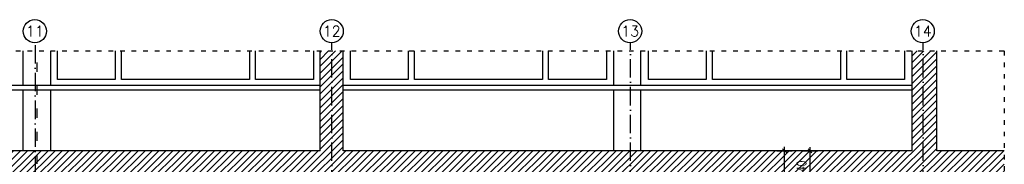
# Model space of a CAD drawing. Header units: millimetres. Extents: x 167273 to 188273, y -125105 to -88145.
# Tile 19 of 210: x 171076 to 172353, y -124031 to -123842. Entities that reach past the tile are written whole.
import ezdxf
from ezdxf.enums import TextEntityAlignment as Align

# ---------------------------------------------------------------- set-up
doc = ezdxf.new("R2010")
doc.units = ezdxf.units.MM
doc.linetypes.add('ACAD_ISO03W100', pattern=[30, 12, -18])
doc.linetypes.add('ACAD_ISO10W100', pattern=[18, 12, -3, 0, -3])
for name, color, linetype in [('a-osie', 1, 'ACAD_ISO10W100'), ('a-wymiary', 9, 'Continuous'), ('b-cienka', 9, 'Continuous'), ('b-przerywana1', 9, 'ACAD_ISO03W100'), ('b-ściany', 2, 'Continuous'), ('h-hatch', 8, 'Continuous')]:
    doc.layers.add(name, color=color, linetype=linetype)
doc.styles.add('PPAB_100', font='romans.shx', dxfattribs={"width": 0.7, "height": 12})
doc.dimstyles.new('newPPAB_100', dxfattribs={"dimscale": 0, "dimtxt": 16, "dimasz": 1, "dimexe": 10, "dimexo": 10, "dimgap": 5, "dimtad": 1, "dimdec": 0, "dimzin": 0, "dimdsep": 46, "dimtxsty": 'PPAB_100', "dimblk": 'tick_50', "dimcen": 0.09, "dimdle": 5, "dimse1": 1, "dimse2": 1, "dimclrd": 9, "dimclre": 9, "dimclrt": 161, "dimadec": 0, "dimazin": 0, "dimtfac": 1, "dimtdec": 0, "dimtix": 1, "dimtmove": 2, "dimatfit": 0, "dimldrblk": 'tick_50', "dimfxl": 0, "dimtolj": 1, "dimtzin": 0, "dimarcsym": 0})

# ---------------------------------------------------------------- blocks, each defined once
blk = doc.blocks.new('tick_50')
at = {"color": 9, "ltscale": 20}
for p, q in [((-5, 0), (5, 0)), ((0, 10), (0, -10))]:
    blk.add_line(p, q, dxfattribs=at)
at = {"color": 0}
blk.add_line((2.5, 2.5), (-2.5, -2.5), dxfattribs=at)

msp = doc.modelspace()

# ---------------------------------------------------------------- hatches: boundary and pattern name
at = {"layer": 'h-hatch'}
h = msp.add_hatch(dxfattribs=at)
h.set_pattern_fill('ANSI31', color=256, scale=2, style=0)
h.set_pattern_definition([(45, (-27340.6366, 31489.7547), (-4.49012806, 4.49012806), [])])
h.paths.add_polyline_path([(172353.25, -124013.12), (172265.81, -124013.12), (172265.81, -123883.15), (172233.81, -123883.15), (172233.81, -124013.12), (171495.81, -124013.12), (171495.81, -123883.15), (171465.81, -123883.15), (171465.81, -124013.12), (171098.81, -124013.12), (171098.81, -124053.12), (172353.25, -124053.12)])
h.paths.add_polyline_path([(171098.81, -124013.12), (170730.81, -124013.12), (170730.81, -123883.15), (170700.81, -123883.15), (170700.81, -124013.12), (170700.81, -124053.12), (171098.81, -124053.12)])

# ---------------------------------------------------------------- linework, layer by layer
at = {"layer": 'a-osie', "ltscale": 2}
for p, q in [((171096.31, -123875.52), (171096.31, -124748.12)), ((171481.31, -124748.12), (171481.31, -123872.43)), ((171868.31, -124748.12), (171868.31, -123872.43)), ((172247.81, -124748.12), (172247.81, -123872.43))]:
    msp.add_line(p, q, dxfattribs=at)
at = {"layer": 'a-osie', "linetype": 'Continuous', "ltscale": 0.5}
for centre in [(171095.95, -123857.44), (171480.95, -123857.43), (171867.95, -123857.43), (172247.45, -123857.43)]:
    msp.add_circle(centre, 15, dxfattribs=at)
at = {"layer": 'b-cienka'}
for p, q in [((171080.81, -123928.12), (171080.81, -123883.15)), ((171116.81, -123928.12), (171116.81, -123883.15)), ((171846.81, -123928.12), (171846.81, -123883.15)), ((171881.81, -123928.12), (171881.81, -123883.15)), ((171465.81, -123928.12), (170730.81, -123928.12)), ((171465.81, -123934.12), (170730.81, -123934.12)), ((171080.81, -124013.12), (171080.81, -123934.12)), ((171116.81, -124013.12), (171116.81, -123934.12)), ((172233.81, -123928.12), (171495.81, -123928.12)), ((172233.81, -123934.12), (171495.81, -123934.12)), ((171846.81, -124013.12), (171846.81, -123934.12)), ((171881.81, -124013.12), (171881.81, -123934.12))]:
    msp.add_line(p, q, dxfattribs=at)
at = {"layer": 'b-przerywana1', "ltscale": 0.5}
for p, q in [((168326.52, -123883.15), (172353.25, -123883.15)), ((172353.25, -123883.15), (172353.25, -124398.12))]:
    msp.add_line(p, q, dxfattribs=at)
at = {"layer": 'b-przerywana1'}
msp.add_line((171098.81, -124630.12), (171098.81, -123883.15), dxfattribs=at)
msp.add_line((171098.81, -124630.12), (171098.81, -123883.15), dxfattribs=at)
at = {"layer": 'b-ściany'}
for p, q in [((171465.81, -124013.12), (171465.81, -123883.15)), ((171495.81, -124013.12), (171495.81, -123883.15)), ((172233.81, -124013.12), (172233.81, -123883.15)), ((172265.81, -124013.12), (172265.81, -123883.15)), ((171465.81, -124013.12), (170730.81, -124013.12)), ((172233.81, -124013.12), (171495.81, -124013.12)), ((172353.25, -124013.12), (172265.81, -124013.12))]:
    msp.add_line(p, q, dxfattribs=at)
at = {"layer": 'h-hatch'}
for points in [[(171200.31, -123883.15), (171200.31, -123920.12), (171125.31, -123920.12), (171125.31, -123883.15)], [(171374.31, -123883.15), (171374.31, -123920.12), (171208.31, -123920.12), (171208.31, -123883.15)], [(171457.31, -123883.15), (171457.31, -123920.12), (171382.31, -123920.12), (171382.31, -123883.15)], [(171580.31, -123883.15), (171580.31, -123920.12), (171505.31, -123920.12), (171505.31, -123883.15)], [(171754.31, -123883.15), (171754.31, -123920.12), (171588.31, -123920.12), (171588.31, -123883.15)], [(171837.31, -123883.15), (171837.31, -123920.12), (171762.31, -123920.12), (171762.31, -123883.15)], [(171966.81, -123883.15), (171966.81, -123920.12), (171891.81, -123920.12), (171891.81, -123883.15)], [(172140.81, -123883.15), (172140.81, -123920.12), (171974.81, -123920.12), (171974.81, -123883.15)], [(172223.81, -123883.15), (172223.81, -123920.12), (172148.81, -123920.12), (172148.81, -123883.15)]]:
    msp.add_lwpolyline(points, dxfattribs=at)

# ---------------------------------------------------------------- texts
at = {"layer": 'a-osie', "linetype": 'Continuous', "ltscale": 0.5, "style": 'PPAB_100'}
for s, p in [('11', (171095.95, -123857.44)), ('12', (171480.95, -123857.43)), ('13', (171867.95, -123857.43)), ('14', (172247.45, -123857.43))]:
    msp.add_text(s, height=13.5, dxfattribs=at).set_placement(p, align=Align.MIDDLE_CENTER)

# ---------------------------------------------------------------- dimensions: what is measured, and where the dimension line sits
at = {"layer": 'a-wymiary'}
for base, p1, p2 in [((172068.23, -124012.85), (172236.81, -124363.12), (172233.81, -124012.85)), ((172101.26, -124013.12), (172236.81, -124053.12), (172233.54, -124013.12))]:
    msp.add_linear_dim(base=base, p1=p1, p2=p2, angle=90, dimstyle='newPPAB_100', override={"dimscale": 1}, dxfattribs=at).render()

doc.saveas('drawing.dxf')
